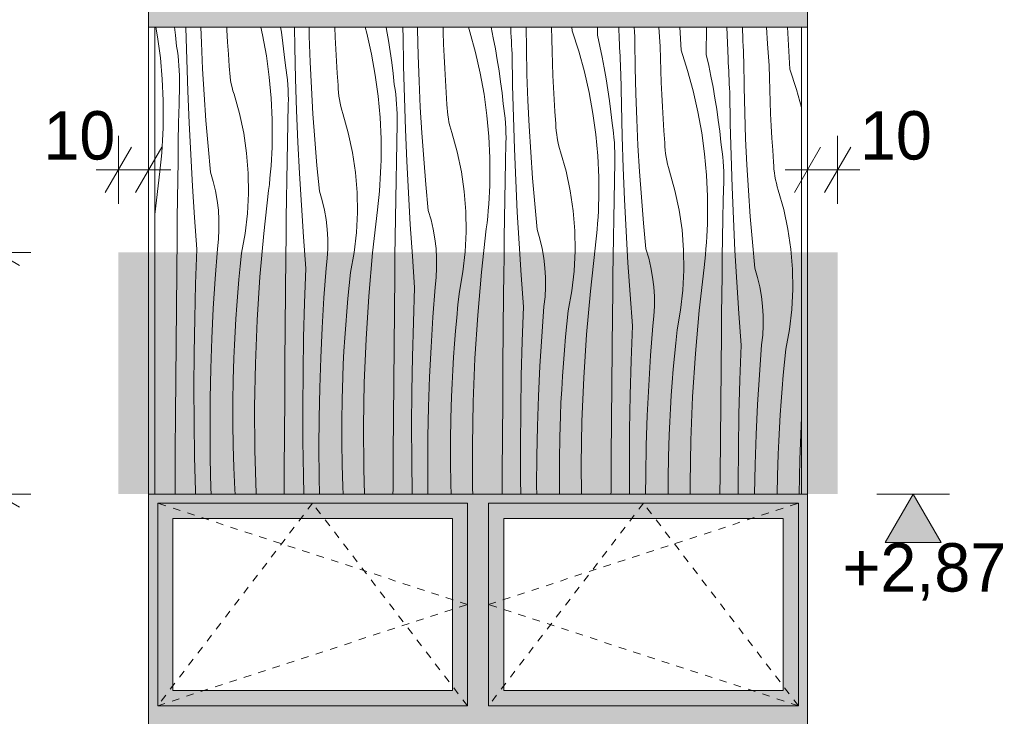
# Model space of a CAD drawing. Extents: x -366324 to -207045, y 68808 to 138616.
# Tile 131 of 170: x -247254 to -243996, y 117145 to 119450. Entities that reach past the tile are written whole.
import ezdxf

# ---------------------------------------------------------------- set-up
doc = ezdxf.new("R2010")
doc.units = 0
doc.header["$MEASUREMENT"] = 0
doc.linetypes.add('Dashed', pattern=[564.444447, 282.222223, -282.222223])
doc.linetypes.add('Hidden Line', pattern=[50, 25, -25])
for name, color, linetype, lineweight, true_color in [('Arch kolorystyka_Nr_Pióra__2', 7, 'Continuous', 13, 0x7f7f7f), ('Arch kolorystyka_Nr_Pióra__22', 7, 'Continuous', 9, 0x7f7f7f), ('Arch kolorystyka_Nr_Pióra__4', 7, 'Continuous', 9, 0x029e21)]:
    doc.layers.add(name, color=color, linetype=linetype, lineweight=lineweight, true_color=true_color)
for name, color, linetype, lineweight in [('Arch kolorystyka_Nr_Pióra__41', 7, 'Continuous', 15), ('Arch okna_Nr_Pióra__21', 7, 'Continuous', 9), ('Arch wymiary_Nr_Pióra__21', 7, 'Continuous', 9), ('Arch ściany zewnętrzne_Nr_Pióra__21', 7, 'Continuous', 9)]:
    doc.layers.add(name, color=color, linetype=linetype, lineweight=lineweight)
doc.layers.add('Arch wymiary', color=7, linetype='Continuous')
doc.styles.add('GENERATED_STYLE_1', font='txt')
doc.dimstyles.new('GENERATED_STYLE__2', dxfattribs={"dimtxt": 160.000002, "dimasz": 114, "dimexe": 0.18, "dimexo": 0, "dimgap": 0.09, "dimtad": 1, "dimdec": 0, "dimlfac": 0.1, "dimzin": 0, "dimdsep": 46, "dimtxsty": 'GENERATED_STYLE_1', "dimblk": 'ARROWHEAD_2', "dimblk1": 'ARROWHEAD_2', "dimblk2": 'ARROWHEAD_2', "dimcen": 0.09, "dimclrd": 7, "dimclre": 7, "dimclrt": 7, "dimazin": 0, "dimtfac": 1, "dimtdec": 4, "dimtmove": 0, "dimatfit": 3, "dimfxl": 0, "dimtolj": 1, "dimtzin": 0, "dimarcsym": 0})
doc.dimstyles.new('GENERATED_STYLE__3', dxfattribs={"dimtxt": 160.000002, "dimasz": 114, "dimexe": 0.18, "dimexo": 0, "dimgap": 0.09, "dimtad": 1, "dimtih": 1, "dimtoh": 1, "dimdec": 0, "dimlfac": 0.1, "dimzin": 0, "dimdsep": 46, "dimtxsty": 'GENERATED_STYLE_1', "dimblk": 'ARROWHEAD_2', "dimblk1": 'ARROWHEAD_2', "dimblk2": 'ARROWHEAD_2', "dimcen": 0.09, "dimclrd": 7, "dimclre": 7, "dimclrt": 7, "dimazin": 0, "dimtfac": 1, "dimtdec": 4, "dimtmove": 2, "dimatfit": 3, "dimfxl": 0, "dimtolj": 1, "dimtzin": 0, "dimarcsym": 0})
doc.dimstyles.new('GENERATED_STYLE__4', dxfattribs={"dimtxt": 160.000002, "dimasz": 114, "dimexe": 0.18, "dimexo": 0, "dimgap": 0.09, "dimtad": 1, "dimtih": 1, "dimtoh": 1, "dimdec": 0, "dimlfac": 0.1, "dimzin": 0, "dimdsep": 46, "dimtxsty": 'GENERATED_STYLE_1', "dimblk": 'ARROWHEAD_2', "dimblk1": 'ARROWHEAD_2', "dimblk2": 'ARROWHEAD_2', "dimcen": 0.09, "dimclrd": 7, "dimclre": 7, "dimclrt": 7, "dimazin": 0, "dimtfac": 1, "dimtdec": 4, "dimtmove": 0, "dimatfit": 3, "dimfxl": 0, "dimtolj": 1, "dimtzin": 0, "dimarcsym": 0})

# ---------------------------------------------------------------- blocks, each defined once
blk = doc.blocks.new('*X118')
at = {"layer": 'Arch kolorystyka_Nr_Pióra__22', "linetype": 'Continuous'}
for p, q in [((-246803.5, 119424.6), (-246797.8, 119393.3)), ((-246741.7, 119424.6), (-246738.4, 119398.3)), ((-246703.6, 119422.3), (-246703.6, 119424.6)), ((-246700.9, 119317.6), (-246703.6, 119422.3)), ((-246652.7, 119373), (-246654.5, 119424.6)), ((-246567.8, 119415.6), (-246568.3, 119424.6)), ((-246565.6, 119375.7), (-246567.8, 119415.6)), ((-246456, 119424.6), (-246450.2, 119399.2)), ((-246390.7, 119424.6), (-246388, 119407.8)), ((-246343.4, 119358.8), (-246344.5, 119424.6)), ((-246295.5, 119395.1), (-246296.2, 119424.6)), ((-246209.6, 119392), (-246210.9, 119424.6)), ((-246111.1, 119424.6), (-246105.6, 119404.5)), ((-246041.4, 119424.6), (-246039.9, 119416.9)), ((-246039.9, 119416.9), (-246033.6, 119380.6)), ((-245985.6, 119414.1), (-245986.1, 119424.6)), ((-245984.9, 119400), (-245985.6, 119414.1)), ((-245937.3, 119417.3), (-245937.4, 119424.6)), ((-245935.3, 119331.6), (-245937.3, 119417.3)), ((-245852.4, 119408.3), (-245852.8, 119424.6)), ((-245769.1, 119424.6), (-245764.1, 119409)), ((-245694, 119424.6), (-245686.7, 119389.5)), ((-245628.7, 119420.6), (-245628.9, 119424.6)), ((-245628.1, 119406.6), (-245628.7, 119420.6)), ((-245577.1, 119353.8), (-245578, 119424.6)), ((-245493.3, 119384.8), (-245494.1, 119424.6)), ((-245425.6, 119412.7), (-245426.2, 119424.6)), ((-245425.6, 119412.7), (-245403.9, 119345.5)), ((-245342.2, 119397.9), (-245342, 119424.6)), ((-245269.7, 119385.2), (-245271.2, 119424.6)), ((-245219.4, 119409.3), (-245220, 119424.6)), ((-245133.9, 119361.2), (-245138.6, 119424.6)), ((-245065.4, 119349.1), (-245069.4, 119424.6)), ((-244982, 119334.4), (-244981.4, 119424.6)), ((-244909.5, 119321.7), (-244913.3, 119424.6)), ((-244861.7, 119412.4), (-244862, 119424.6)), ((-244861.1, 119395.7), (-244861.7, 119412.4)), ((-244779.1, 119369.9), (-244782.4, 119424.6)), ((-244705.2, 119285.6), (-244712.6, 119424.6)), ((-246797.8, 119393.3), (-246788.3, 119323.4)), ((-246738.4, 119398.3), (-246734.5, 119361.7)), ((-246450.2, 119399.2), (-246437.6, 119329.8)), ((-246388, 119407.8), (-246382.8, 119371.4)), ((-246292.5, 119309.4), (-246295.5, 119395.1)), ((-246207.6, 119352.1), (-246209.6, 119392)), ((-246105.6, 119404.5), (-246090, 119335.7)), ((-246033.6, 119380.6), (-246027.8, 119344.3)), ((-245983.2, 119295.3), (-245984.9, 119400)), ((-245851, 119368.4), (-245852.4, 119408.3)), ((-245764.1, 119409), (-245745.4, 119341)), ((-245686.7, 119389.5), (-245679.7, 119353.4)), ((-245627.5, 119392.6), (-245628.1, 119406.6)), ((-245626.8, 119378.6), (-245627.5, 119392.6)), ((-245626.1, 119364.6), (-245626.8, 119378.6)), ((-245492.2, 119344.8), (-245493.3, 119384.8)), ((-245342.2, 119397.9), (-245334, 119362)), ((-245269.1, 119371.1), (-245269.7, 119385.2)), ((-245218.7, 119392.7), (-245219.4, 119409.3)), ((-245218, 119376), (-245218.7, 119392.7)), ((-244860.5, 119379.1), (-244861.1, 119395.7)), ((-244859.9, 119362.5), (-244860.5, 119379.1)), ((-246732, 119345.8), (-246734.5, 119361.7)), ((-246729.9, 119329.8), (-246732, 119345.8)), ((-246648.6, 119287.3), (-246652.7, 119373)), ((-246563.1, 119335.8), (-246565.6, 119375.7)), ((-246382.8, 119371.4), (-246378.2, 119334.8)), ((-246340.7, 119254.1), (-246343.4, 119358.8)), ((-246205.4, 119312.2), (-246207.6, 119352.1)), ((-245849.4, 119328.5), (-245851, 119368.4)), ((-245679.7, 119353.4), (-245673.4, 119317.1)), ((-245625.4, 119350.5), (-245626.1, 119364.6)), ((-245624.7, 119336.5), (-245625.4, 119350.5)), ((-245575.1, 119268.1), (-245577.1, 119353.8)), ((-245334, 119362), (-245326.5, 119326)), ((-245268.5, 119357.1), (-245269.1, 119371.1)), ((-245267.9, 119343.1), (-245268.5, 119357.1)), ((-245216.9, 119290.3), (-245218, 119376)), ((-245133.1, 119321.3), (-245133.9, 119361.2)), ((-245065.4, 119349.1), (-245043.7, 119282)), ((-244859.2, 119345.8), (-244859.9, 119362.5)), ((-244858.5, 119329.2), (-244859.2, 119345.8)), ((-244773.7, 119297.7), (-244779.1, 119369.9)), ((-246788.3, 119323.4), (-246781.9, 119253.1)), ((-246728.2, 119313.7), (-246729.9, 119329.8)), ((-246726.8, 119297.7), (-246728.2, 119313.7)), ((-246697.5, 119213), (-246700.9, 119317.6)), ((-246560.4, 119296), (-246563.1, 119335.8)), ((-246437.6, 119329.8), (-246428.1, 119259.9)), ((-246378.2, 119334.8), (-246374.3, 119298.2)), ((-246090, 119335.7), (-246077.4, 119266.3)), ((-246027.8, 119344.3), (-246022.6, 119307.8)), ((-245932.2, 119245.9), (-245935.3, 119331.6)), ((-245847.4, 119288.6), (-245849.4, 119328.5)), ((-245745.4, 119341), (-245729.8, 119272.2)), ((-245673.4, 119317.1), (-245667.6, 119280.8)), ((-245623, 119231.8), (-245624.7, 119336.5)), ((-245490.8, 119304.9), (-245492.2, 119344.8)), ((-245403.9, 119345.5), (-245385.2, 119277.5)), ((-245326.5, 119326), (-245319.5, 119289.9)), ((-245267.3, 119329.1), (-245267.9, 119343.1)), ((-245266.6, 119315.1), (-245267.3, 119329.1)), ((-245265.9, 119301), (-245266.6, 119315.1)), ((-245132, 119281.3), (-245133.1, 119321.3)), ((-244982, 119334.4), (-244973.8, 119298.5)), ((-244908.9, 119307.6), (-244909.5, 119321.7)), ((-244857.8, 119312.5), (-244858.5, 119329.2)), ((-246725.9, 119281.5), (-246726.8, 119297.7)), ((-246725.3, 119265.4), (-246725.9, 119281.5)), ((-246643.5, 119201.7), (-246648.6, 119287.3)), ((-246559.8, 119284.1), (-246560.4, 119296)), ((-246558.9, 119272.3), (-246559.8, 119284.1)), ((-246371.8, 119282.3), (-246374.3, 119298.2)), ((-246369.7, 119266.3), (-246371.8, 119282.3)), ((-246288.4, 119223.8), (-246292.5, 119309.4)), ((-246202.9, 119272.3), (-246205.4, 119312.2)), ((-246022.6, 119307.8), (-246018, 119271.3)), ((-245980.5, 119190.6), (-245983.2, 119295.3)), ((-245845.2, 119248.7), (-245847.4, 119288.6)), ((-245667.6, 119280.8), (-245662.4, 119244.3)), ((-245489.2, 119265), (-245490.8, 119304.9)), ((-245319.5, 119289.9), (-245313.2, 119253.6)), ((-245265.2, 119287), (-245265.9, 119301)), ((-245264.5, 119273), (-245265.2, 119287)), ((-245214.9, 119204.6), (-245216.9, 119290.3)), ((-245130.6, 119241.4), (-245132, 119281.3)), ((-245043.7, 119282), (-245025, 119213.9)), ((-244973.8, 119298.5), (-244966.3, 119262.5)), ((-244908.3, 119293.6), (-244908.9, 119307.6)), ((-244907.7, 119279.6), (-244908.3, 119293.6)), ((-244856.7, 119226.8), (-244857.8, 119312.5)), ((-244772.9, 119257.7), (-244773.7, 119297.7)), ((-244705.2, 119285.6), (-244683.5, 119218.5)), ((-246781.9, 119253.1), (-246778.6, 119182.6)), ((-246725.1, 119249.3), (-246725.3, 119265.4)), ((-246725.2, 119233.1), (-246725.1, 119249.3)), ((-246557.5, 119260.5), (-246558.9, 119272.3)), ((-246555.8, 119248.8), (-246557.5, 119260.5)), ((-246553.6, 119237.2), (-246555.8, 119248.8)), ((-246428.1, 119259.9), (-246421.7, 119189.6)), ((-246368, 119250.2), (-246369.7, 119266.3)), ((-246366.6, 119234.1), (-246368, 119250.2)), ((-246337.3, 119149.4), (-246340.7, 119254.1)), ((-246200.2, 119232.4), (-246202.9, 119272.3)), ((-246077.4, 119266.3), (-246067.9, 119196.3)), ((-246018, 119271.3), (-246014.1, 119234.7)), ((-245842.7, 119208.8), (-245845.2, 119248.7)), ((-245729.8, 119272.2), (-245717.2, 119202.7)), ((-245572, 119182.4), (-245575.1, 119268.1)), ((-245487.2, 119225.1), (-245489.2, 119265)), ((-245385.2, 119277.5), (-245369.6, 119208.7)), ((-245313.2, 119253.6), (-245307.4, 119217.3)), ((-245262.7, 119168.3), (-245264.5, 119273)), ((-244966.3, 119262.5), (-244959.3, 119226.4)), ((-244907.1, 119265.6), (-244907.7, 119279.6)), ((-244906.4, 119251.5), (-244907.1, 119265.6)), ((-244905.7, 119237.5), (-244906.4, 119251.5)), ((-244771.8, 119217.8), (-244772.9, 119257.7)), ((-246726.5, 119170.5), (-246725.2, 119233.1)), ((-246551, 119225.6), (-246553.6, 119237.2)), ((-246548, 119214.2), (-246551, 119225.6)), ((-246365.7, 119218), (-246366.6, 119234.1)), ((-246365.1, 119201.9), (-246365.7, 119218)), ((-246283.3, 119138.2), (-246288.4, 119223.8)), ((-246199.6, 119220.6), (-246200.2, 119232.4)), ((-246198.7, 119208.8), (-246199.6, 119220.6)), ((-246011.6, 119218.8), (-246014.1, 119234.7)), ((-246009.5, 119202.8), (-246011.6, 119218.8)), ((-245928.2, 119160.3), (-245932.2, 119245.9)), ((-245662.4, 119244.3), (-245657.8, 119207.8)), ((-245620.3, 119127.1), (-245623, 119231.8)), ((-245485, 119185.2), (-245487.2, 119225.1)), ((-245307.4, 119217.3), (-245302.2, 119180.8)), ((-245129, 119201.5), (-245130.6, 119241.4)), ((-244959.3, 119226.4), (-244953, 119190.1)), ((-244905, 119223.5), (-244905.7, 119237.5)), ((-244904.3, 119209.5), (-244905, 119223.5)), ((-244854.7, 119141.1), (-244856.7, 119226.8)), ((-244770.4, 119177.9), (-244771.8, 119217.8)), ((-244683.5, 119218.5), (-244667.1, 119158.9)), ((-246693.1, 119108.3), (-246697.5, 119213)), ((-246637.4, 119116.2), (-246643.5, 119201.7)), ((-246544.6, 119202.8), (-246548, 119214.2)), ((-246526.5, 119138.8), (-246544.6, 119202.8)), ((-246421.7, 119189.6), (-246418.4, 119119.1)), ((-246364.8, 119185.8), (-246365.1, 119201.9)), ((-246365, 119169.6), (-246364.8, 119185.8)), ((-246197.3, 119197), (-246198.7, 119208.8)), ((-246195.5, 119185.3), (-246197.3, 119197)), ((-246193.4, 119173.7), (-246195.5, 119185.3)), ((-246067.9, 119196.3), (-246061.5, 119126.1)), ((-246007.8, 119186.7), (-246009.5, 119202.8)), ((-246006.4, 119170.6), (-246007.8, 119186.7)), ((-245977.1, 119085.9), (-245980.5, 119190.6)), ((-245840, 119168.9), (-245842.7, 119208.8)), ((-245717.2, 119202.7), (-245707.7, 119132.8)), ((-245657.8, 119207.8), (-245653.9, 119171.2)), ((-245482.5, 119145.3), (-245485, 119185.2)), ((-245369.6, 119208.7), (-245357, 119139.2)), ((-245211.8, 119118.9), (-245214.9, 119204.6)), ((-245127, 119161.5), (-245129, 119201.5)), ((-245025, 119213.9), (-245009.4, 119145.1)), ((-244953, 119190.1), (-244947.2, 119153.7)), ((-244902.5, 119104.8), (-244904.3, 119209.5)), ((-246778.6, 119182.6), (-246778.5, 119112.1)), ((-246727.8, 119107.8), (-246726.5, 119170.5)), ((-246366.3, 119107), (-246365, 119169.6)), ((-246190.8, 119162.1), (-246193.4, 119173.7)), ((-246187.8, 119150.6), (-246190.8, 119162.1)), ((-246184.4, 119139.3), (-246187.8, 119150.6)), ((-246005.4, 119154.5), (-246006.4, 119170.6)), ((-246004.9, 119138.4), (-246005.4, 119154.5)), ((-245923.1, 119074.7), (-245928.2, 119160.3)), ((-245839.4, 119157.1), (-245840, 119168.9)), ((-245838.5, 119145.3), (-245839.4, 119157.1)), ((-245651.4, 119155.3), (-245653.9, 119171.2)), ((-245649.3, 119139.3), (-245651.4, 119155.3)), ((-245568, 119096.8), (-245572, 119182.4)), ((-245302.2, 119180.8), (-245297.6, 119144.3)), ((-245260.1, 119063.6), (-245262.7, 119168.3)), ((-245124.8, 119121.6), (-245127, 119161.5)), ((-244947.2, 119153.7), (-244942, 119117.3)), ((-244768.8, 119137.9), (-244770.4, 119177.9)), ((-246512.6, 119073.7), (-246526.5, 119138.8)), ((-246418.4, 119119.1), (-246418.3, 119048.5)), ((-246332.9, 119044.8), (-246337.3, 119149.4)), ((-246277.2, 119052.7), (-246283.3, 119138.2)), ((-246166.3, 119075.3), (-246184.4, 119139.3)), ((-246061.5, 119126.1), (-246058.2, 119055.6)), ((-246004.6, 119122.2), (-246004.9, 119138.4)), ((-246004.8, 119106.1), (-246004.6, 119122.2)), ((-245837.1, 119133.5), (-245838.5, 119145.3)), ((-245835.3, 119121.8), (-245837.1, 119133.5)), ((-245833.2, 119110.2), (-245835.3, 119121.8)), ((-245707.7, 119132.8), (-245701.3, 119062.6)), ((-245647.6, 119123.2), (-245649.3, 119139.3)), ((-245646.2, 119107.1), (-245647.6, 119123.2)), ((-245616.9, 119022.4), (-245620.3, 119127.1)), ((-245479.8, 119105.4), (-245482.5, 119145.3)), ((-245357, 119139.2), (-245347.5, 119069.3)), ((-245297.6, 119144.3), (-245293.6, 119107.7)), ((-245207.8, 119033.3), (-245211.8, 119118.9)), ((-245122.3, 119081.8), (-245124.8, 119121.6)), ((-245009.4, 119145.1), (-244996.8, 119075.7)), ((-244851.6, 119055.4), (-244854.7, 119141.1)), ((-244766.8, 119098), (-244768.8, 119137.9)), ((-246779.8, 119070.9), (-246779, 119091.5)), ((-246779, 119091.5), (-246778.5, 119112.1)), ((-246728.9, 119045.1), (-246727.8, 119107.8)), ((-246687.9, 119003.7), (-246693.1, 119108.3)), ((-246630.3, 119030.8), (-246637.4, 119116.2)), ((-246367.6, 119044.3), (-246366.3, 119107)), ((-246006.1, 119043.4), (-246004.8, 119106.1)), ((-245972.7, 118981.3), (-245977.1, 119085.9)), ((-245830.6, 119098.6), (-245833.2, 119110.2)), ((-245827.6, 119087.1), (-245830.6, 119098.6)), ((-245824.2, 119075.8), (-245827.6, 119087.1)), ((-245645.2, 119091), (-245646.2, 119107.1)), ((-245644.7, 119074.9), (-245645.2, 119091)), ((-245562.9, 119011.2), (-245568, 119096.8)), ((-245479.2, 119093.6), (-245479.8, 119105.4)), ((-245478.3, 119081.8), (-245479.2, 119093.6)), ((-245291.2, 119091.7), (-245293.6, 119107.7)), ((-245289.1, 119075.7), (-245291.2, 119091.7)), ((-244942, 119117.3), (-244937.4, 119080.8)), ((-244899.9, 119000.1), (-244902.5, 119104.8)), ((-244764.6, 119058.1), (-244766.8, 119098)), ((-246780.9, 119050.3), (-246779.8, 119070.9)), ((-246502.9, 119007.9), (-246512.6, 119073.7)), ((-246270.1, 118967.2), (-246277.2, 119052.7)), ((-246152.4, 119010.2), (-246166.3, 119075.3)), ((-246058.2, 119055.6), (-246058.1, 118985)), ((-245917, 118989.2), (-245923.1, 119074.7)), ((-245806.1, 119011.8), (-245824.2, 119075.8)), ((-245701.3, 119062.6), (-245698, 118992.1)), ((-245644.4, 119058.7), (-245644.7, 119074.9)), ((-245644.6, 119042.6), (-245644.4, 119058.7)), ((-245476.9, 119070), (-245478.3, 119081.8)), ((-245475.1, 119058.3), (-245476.9, 119070)), ((-245473, 119046.6), (-245475.1, 119058.3)), ((-245347.5, 119069.3), (-245341.1, 118999)), ((-245287.4, 119059.7), (-245289.1, 119075.7)), ((-245286, 119043.6), (-245287.4, 119059.7)), ((-245256.7, 118958.9), (-245260.1, 119063.6)), ((-245119.5, 119041.9), (-245122.3, 119081.8)), ((-244996.8, 119075.7), (-244987.3, 119005.8)), ((-244937.4, 119080.8), (-244933.4, 119044.2)), ((-244847.6, 118969.8), (-244851.6, 119055.4)), ((-244762.1, 119018.2), (-244764.6, 119058.1)), ((-246783.9, 119009.1), (-246782.3, 119029.7)), ((-246782.3, 119029.7), (-246780.9, 119050.3)), ((-246729.9, 118982.4), (-246728.9, 119045.1)), ((-246622.2, 118945.4), (-246630.3, 119030.8)), ((-246419.6, 119007.3), (-246418.8, 119027.9)), ((-246418.8, 119027.9), (-246418.3, 119048.5)), ((-246368.7, 118981.6), (-246367.6, 119044.3)), ((-246327.7, 118940.2), (-246332.9, 119044.8)), ((-246007.4, 118980.8), (-246006.1, 119043.4)), ((-245645.9, 118979.9), (-245644.6, 119042.6)), ((-245612.5, 118917.8), (-245616.9, 119022.4)), ((-245470.4, 119035.1), (-245473, 119046.6)), ((-245467.4, 119023.6), (-245470.4, 119035.1)), ((-245464, 119012.3), (-245467.4, 119023.6)), ((-245285, 119027.5), (-245286, 119043.6)), ((-245284.5, 119011.4), (-245285, 119027.5)), ((-245202.7, 118947.7), (-245207.8, 119033.3)), ((-245119, 119030.1), (-245119.5, 119041.9)), ((-245118.1, 119018.3), (-245119, 119030.1)), ((-244931, 119028.2), (-244933.4, 119044.2)), ((-244928.9, 119012.2), (-244931, 119028.2)), ((-246787.9, 118968.1), (-246785.8, 118988.6)), ((-246785.8, 118988.6), (-246783.9, 119009.1)), ((-246681.9, 118899.1), (-246687.9, 119003.7)), ((-246497.6, 118941.6), (-246502.9, 119007.9)), ((-246420.7, 118986.8), (-246419.6, 119007.3)), ((-246142.7, 118944.4), (-246152.4, 119010.2)), ((-245909.9, 118903.7), (-245917, 118989.2)), ((-245792.2, 118946.7), (-245806.1, 119011.8)), ((-245698, 118992.1), (-245697.9, 118921.5)), ((-245556.8, 118925.7), (-245562.9, 119011.2)), ((-245445.9, 118948.2), (-245464, 119012.3)), ((-245341.1, 118999), (-245337.8, 118928.6)), ((-245284.2, 118995.2), (-245284.5, 119011.4)), ((-245284.4, 118979.1), (-245284.2, 118995.2)), ((-245116.7, 119006.5), (-245118.1, 119018.3)), ((-245114.9, 118994.8), (-245116.7, 119006.5)), ((-245112.8, 118983.1), (-245114.9, 118994.8)), ((-244987.3, 119005.8), (-244980.9, 118935.5)), ((-244927.2, 118996.2), (-244928.9, 119012.2)), ((-244925.8, 118980.1), (-244927.2, 118996.2)), ((-244896.5, 118895.4), (-244899.9, 119000.1)), ((-244759.3, 118978.4), (-244762.1, 119018.2)), ((-246790.3, 118947.6), (-246787.9, 118968.1)), ((-246730.9, 118919.8), (-246729.9, 118982.4)), ((-246423.7, 118945.6), (-246422.1, 118966.2)), ((-246422.1, 118966.2), (-246420.7, 118986.8)), ((-246369.7, 118918.9), (-246368.7, 118981.6)), ((-246262, 118881.9), (-246270.1, 118967.2)), ((-246059.4, 118943.8), (-246058.6, 118964.4)), ((-246058.6, 118964.4), (-246058.1, 118985)), ((-246008.5, 118918.1), (-246007.4, 118980.8)), ((-245967.5, 118876.7), (-245972.7, 118981.3)), ((-245647.2, 118917.3), (-245645.9, 118979.9)), ((-245285.7, 118916.4), (-245284.4, 118979.1)), ((-245252.3, 118854.3), (-245256.7, 118958.9)), ((-245110.2, 118971.6), (-245112.8, 118983.1)), ((-245107.2, 118960.1), (-245110.2, 118971.6)), ((-245103.8, 118948.8), (-245107.2, 118960.1)), ((-244924.8, 118964), (-244925.8, 118980.1)), ((-244924.2, 118947.8), (-244924.8, 118964)), ((-244842.5, 118884.2), (-244847.6, 118969.8)), ((-244758.8, 118966.5), (-244759.3, 118978.4)), ((-244757.9, 118954.7), (-244758.8, 118966.5)), ((-244756.5, 118943), (-244757.9, 118954.7)), ((-246806.3, 118805.1), (-246790.3, 118947.6)), ((-246613.1, 118914.5), (-246622.2, 118945.4)), ((-246496.5, 118875), (-246497.6, 118941.6)), ((-246427.7, 118904.6), (-246425.6, 118925.1)), ((-246425.6, 118925.1), (-246423.7, 118945.6)), ((-246321.7, 118835.6), (-246327.7, 118940.2)), ((-246137.4, 118878), (-246142.7, 118944.4)), ((-246061.9, 118902.7), (-246060.5, 118923.2)), ((-246060.5, 118923.2), (-246059.4, 118943.8)), ((-245782.5, 118880.9), (-245792.2, 118946.7)), ((-245549.7, 118840.2), (-245556.8, 118925.7)), ((-245432, 118883.2), (-245445.9, 118948.2)), ((-245337.8, 118928.6), (-245337.7, 118858)), ((-245196.6, 118862.2), (-245202.7, 118947.7)), ((-245085.7, 118884.7), (-245103.8, 118948.8)), ((-244980.9, 118935.5), (-244977.6, 118865.1)), ((-244924, 118931.7), (-244924.2, 118947.8)), ((-244924.2, 118915.6), (-244924, 118931.7)), ((-244754.7, 118931.3), (-244756.5, 118943)), ((-244752.6, 118919.6), (-244754.7, 118931.3)), ((-246731.7, 118857.1), (-246730.9, 118919.8)), ((-246675, 118794.6), (-246681.9, 118899.1)), ((-246605.7, 118883.2), (-246613.1, 118914.5)), ((-246430.1, 118884.1), (-246427.7, 118904.6)), ((-246370.7, 118856.3), (-246369.7, 118918.9)), ((-246063.5, 118882.1), (-246061.9, 118902.7)), ((-246009.5, 118855.4), (-246008.5, 118918.1)), ((-245901.8, 118818.4), (-245909.9, 118903.7)), ((-245699.2, 118880.3), (-245698.4, 118900.9)), ((-245698.4, 118900.9), (-245697.9, 118921.5)), ((-245648.3, 118854.6), (-245647.2, 118917.3)), ((-245607.3, 118813.2), (-245612.5, 118917.8)), ((-245287, 118853.7), (-245285.7, 118916.4)), ((-244925.5, 118852.9), (-244924.2, 118915.6)), ((-244892.1, 118790.7), (-244896.5, 118895.4)), ((-244750, 118908.1), (-244752.6, 118919.6)), ((-244747, 118896.6), (-244750, 118908.1)), ((-244743.6, 118885.2), (-244747, 118896.6)), ((-246732.4, 118794.4), (-246731.7, 118857.1)), ((-246600.2, 118851.5), (-246605.7, 118883.2)), ((-246499.8, 118808.6), (-246496.5, 118875)), ((-246446.1, 118741.6), (-246430.1, 118884.1)), ((-246252.9, 118851), (-246262, 118881.9)), ((-246136.3, 118811.5), (-246137.4, 118878)), ((-246067.5, 118841.1), (-246065.3, 118861.6)), ((-246065.3, 118861.6), (-246063.5, 118882.1)), ((-245961.5, 118772.1), (-245967.5, 118876.7)), ((-245777.2, 118814.5), (-245782.5, 118880.9)), ((-245701.7, 118839.2), (-245700.3, 118859.7)), ((-245700.3, 118859.7), (-245699.2, 118880.3)), ((-245422.3, 118817.3), (-245432, 118883.2)), ((-245338.2, 118837.4), (-245337.7, 118858)), ((-245189.5, 118776.7), (-245196.6, 118862.2)), ((-245071.8, 118819.7), (-245085.7, 118884.7)), ((-244977.6, 118865.1), (-244977.5, 118794.5)), ((-244836.4, 118798.6), (-244842.5, 118884.2)), ((-244725.5, 118821.2), (-244743.6, 118885.2)), ((-246596.4, 118819.6), (-246600.2, 118851.5)), ((-246371.5, 118793.6), (-246370.7, 118856.3)), ((-246314.8, 118731.1), (-246321.7, 118835.6)), ((-246245.5, 118819.7), (-246252.9, 118851)), ((-246069.9, 118820.6), (-246067.5, 118841.1)), ((-246010.5, 118792.7), (-246009.5, 118855.4)), ((-245703.3, 118818.6), (-245701.7, 118839.2)), ((-245649.3, 118791.9), (-245648.3, 118854.6)), ((-245541.6, 118754.9), (-245549.7, 118840.2)), ((-245339, 118816.8), (-245338.2, 118837.4)), ((-245288.1, 118791.1), (-245287, 118853.7)), ((-245247.1, 118749.7), (-245252.3, 118854.3)), ((-244926.8, 118790.2), (-244925.5, 118852.9)), ((-246807.1, 118795.5), (-246806.3, 118805.1)), ((-246733, 118731.7), (-246732.4, 118794.4)), ((-246667.2, 118690.2), (-246675, 118794.6)), ((-246594.5, 118787.5), (-246596.4, 118819.6)), ((-246507.4, 118742.5), (-246499.8, 118808.6)), ((-246372.2, 118730.9), (-246371.5, 118793.6)), ((-246240, 118788), (-246245.5, 118819.7)), ((-246139.6, 118745.1), (-246136.3, 118811.5)), ((-246085.9, 118678.1), (-246069.9, 118820.6)), ((-246011.3, 118730.1), (-246010.5, 118792.7)), ((-245892.7, 118787.5), (-245901.8, 118818.4)), ((-245776.1, 118748), (-245777.2, 118814.5)), ((-245707.3, 118777.6), (-245705.1, 118798.1)), ((-245705.1, 118798.1), (-245703.3, 118818.6)), ((-245650.3, 118729.2), (-245649.3, 118791.9)), ((-245601.3, 118708.6), (-245607.3, 118813.2)), ((-245417, 118751), (-245422.3, 118817.3)), ((-245341.5, 118775.6), (-245340.1, 118796.2)), ((-245340.1, 118796.2), (-245339, 118816.8)), ((-245062.1, 118753.8), (-245071.8, 118819.7)), ((-244978, 118773.9), (-244977.5, 118794.5)), ((-244829.3, 118713.2), (-244836.4, 118798.6)), ((-244711.6, 118756.1), (-244725.5, 118821.2)), ((-246594.4, 118755.3), (-246594.5, 118787.5)), ((-246236.2, 118756.1), (-246240, 118788)), ((-245954.5, 118667.6), (-245961.5, 118772.1)), ((-245885.3, 118756.2), (-245892.7, 118787.5)), ((-245709.7, 118757.1), (-245707.3, 118777.6)), ((-245343.1, 118755.1), (-245341.5, 118775.6)), ((-245289.1, 118728.4), (-245288.1, 118791.1)), ((-245181.4, 118691.4), (-245189.5, 118776.7)), ((-244978.8, 118753.3), (-244978, 118773.9)), ((-244927.9, 118727.6), (-244926.8, 118790.2)), ((-244886.9, 118686.1), (-244892.1, 118790.7)), ((-246734.1, 118613.7), (-246733, 118731.7)), ((-246596.1, 118723.1), (-246594.4, 118755.3)), ((-246519.3, 118677), (-246507.4, 118742.5)), ((-246458.7, 118598.7), (-246446.1, 118741.6)), ((-246372.8, 118668.2), (-246372.2, 118730.9)), ((-246307, 118626.7), (-246314.8, 118731.1)), ((-246234.3, 118723.9), (-246236.2, 118756.1)), ((-246147.2, 118679), (-246139.6, 118745.1)), ((-246012, 118667.4), (-246011.3, 118730.1)), ((-245879.7, 118724.5), (-245885.3, 118756.2)), ((-245779.4, 118681.5), (-245776.1, 118748)), ((-245725.7, 118614.5), (-245709.7, 118757.1)), ((-245651.1, 118666.5), (-245650.3, 118729.2)), ((-245532.4, 118724), (-245541.6, 118754.9)), ((-245415.9, 118684.5), (-245417, 118751)), ((-245347.1, 118714.1), (-245344.9, 118734.6)), ((-245344.9, 118734.6), (-245343.1, 118755.1)), ((-245290, 118665.7), (-245289.1, 118728.4)), ((-245241.1, 118645.1), (-245247.1, 118749.7)), ((-245056.8, 118687.5), (-245062.1, 118753.8)), ((-244981.3, 118712.1), (-244979.9, 118732.7)), ((-244979.9, 118732.7), (-244978.8, 118753.3)), ((-244928.9, 118664.9), (-244927.9, 118727.6)), ((-244701.9, 118690.3), (-244711.6, 118756.1)), ((-246599.7, 118691.2), (-246596.1, 118723.1)), ((-246234.2, 118691.8), (-246234.3, 118723.9)), ((-245876, 118692.5), (-245879.7, 118724.5)), ((-245594.3, 118604.1), (-245601.3, 118708.6)), ((-245525.1, 118692.7), (-245532.4, 118724)), ((-245349.5, 118693.6), (-245347.1, 118714.1)), ((-244982.9, 118691.6), (-244981.3, 118712.1)), ((-244821.2, 118627.8), (-244829.3, 118713.2)), ((-246671.5, 118575.8), (-246667.2, 118690.2)), ((-246607.1, 118592.3), (-246599.7, 118691.2)), ((-246523.9, 118633.7), (-246519.3, 118677)), ((-246373.9, 118550.2), (-246372.8, 118668.2)), ((-246235.9, 118659.6), (-246234.2, 118691.8)), ((-246159.1, 118613.5), (-246147.2, 118679)), ((-246098.5, 118535.2), (-246085.9, 118678.1)), ((-246012.6, 118604.7), (-246012, 118667.4)), ((-245946.8, 118563.2), (-245954.5, 118667.6)), ((-245874.1, 118660.4), (-245876, 118692.5)), ((-245787, 118615.4), (-245779.4, 118681.5)), ((-245651.8, 118603.9), (-245651.1, 118666.5)), ((-245519.5, 118661), (-245525.1, 118692.7)), ((-245419.2, 118618), (-245415.9, 118684.5)), ((-245365.5, 118551), (-245349.5, 118693.6)), ((-245290.9, 118603), (-245290, 118665.7)), ((-245172.2, 118660.5), (-245181.4, 118691.4)), ((-245055.7, 118621), (-245056.8, 118687.5)), ((-244986.9, 118650.6), (-244984.7, 118671.1)), ((-244984.7, 118671.1), (-244982.9, 118691.6)), ((-244929.8, 118602.2), (-244928.9, 118664.9)), ((-244880.9, 118581.6), (-244886.9, 118686.1)), ((-244696.6, 118624), (-244701.9, 118690.3)), ((-246528.1, 118590.4), (-246523.9, 118633.7)), ((-246239.5, 118627.7), (-246235.9, 118659.6)), ((-245874, 118628.3), (-245874.1, 118660.4)), ((-245515.8, 118629), (-245519.5, 118661)), ((-245513.9, 118596.9), (-245515.8, 118629)), ((-245234.1, 118540.6), (-245241.1, 118645.1)), ((-245164.9, 118629.2), (-245172.2, 118660.5)), ((-245159.3, 118597.5), (-245164.9, 118629.2)), ((-245005.3, 118487.5), (-244989.3, 118630.1)), ((-244989.3, 118630.1), (-244986.9, 118650.6)), ((-246735.1, 118495.7), (-246734.1, 118613.7)), ((-246468, 118455.5), (-246458.7, 118598.7)), ((-246311.3, 118512.3), (-246307, 118626.7)), ((-246246.9, 118528.8), (-246239.5, 118627.7)), ((-246163.7, 118570.2), (-246159.1, 118613.5)), ((-246013.7, 118486.7), (-246012.6, 118604.7)), ((-245875.7, 118596.1), (-245874, 118628.3)), ((-245798.9, 118550), (-245787, 118615.4)), ((-245738.3, 118471.6), (-245725.7, 118614.5)), ((-245652.4, 118541.2), (-245651.8, 118603.9)), ((-245586.6, 118499.7), (-245594.3, 118604.1)), ((-245513.8, 118564.7), (-245513.9, 118596.9)), ((-245426.8, 118551.9), (-245419.2, 118618)), ((-245291.6, 118540.4), (-245290.9, 118603)), ((-245155.6, 118565.5), (-245159.3, 118597.5)), ((-245059, 118554.5), (-245055.7, 118621)), ((-244930.7, 118539.5), (-244929.8, 118602.2)), ((-244812, 118597), (-244821.2, 118627.8)), ((-244804.7, 118565.7), (-244812, 118597)), ((-244695.5, 118557.5), (-244696.6, 118624)), ((-246674.6, 118461.4), (-246671.5, 118575.8)), ((-246613.1, 118493.4), (-246607.1, 118592.3)), ((-246531.9, 118547), (-246528.1, 118590.4)), ((-246167.9, 118526.9), (-246163.7, 118570.2)), ((-245886.7, 118465.3), (-245879.3, 118564.1)), ((-245879.3, 118564.1), (-245875.7, 118596.1)), ((-245515.5, 118532.6), (-245513.8, 118564.7)), ((-245153.7, 118533.4), (-245155.6, 118565.5)), ((-244873.9, 118477.1), (-244880.9, 118581.6)), ((-244799.1, 118534), (-244804.7, 118565.7)), ((-246535.3, 118503.6), (-246531.9, 118547)), ((-246374.9, 118432.1), (-246373.9, 118550.2)), ((-246107.8, 118392), (-246098.5, 118535.2)), ((-245951.1, 118448.8), (-245946.8, 118563.2)), ((-245803.5, 118506.7), (-245798.9, 118550)), ((-245653.5, 118423.2), (-245652.4, 118541.2)), ((-245519.1, 118500.6), (-245515.5, 118532.6)), ((-245438.7, 118486.5), (-245426.8, 118551.9)), ((-245378.1, 118408.1), (-245365.5, 118551)), ((-245292.2, 118477.7), (-245291.6, 118540.4)), ((-245226.4, 118436.1), (-245234.1, 118540.6)), ((-245153.6, 118501.2), (-245153.7, 118533.4)), ((-245066.6, 118488.4), (-245059, 118554.5)), ((-244931.4, 118476.8), (-244930.7, 118539.5)), ((-244795.4, 118502), (-244799.1, 118534)), ((-244698.8, 118491), (-244695.5, 118557.5)), ((-246538.3, 118460.2), (-246535.3, 118503.6)), ((-246314.4, 118397.9), (-246311.3, 118512.3)), ((-246252.9, 118429.8), (-246246.9, 118528.8)), ((-246171.7, 118483.5), (-246167.9, 118526.9)), ((-245807.7, 118463.4), (-245803.5, 118506.7)), ((-245590.9, 118385.3), (-245586.6, 118499.7)), ((-245526.4, 118401.8), (-245519.1, 118500.6)), ((-245155.3, 118469.1), (-245153.6, 118501.2)), ((-244793.5, 118469.9), (-244795.4, 118502)), ((-246736.1, 118377.6), (-246735.1, 118495.7)), ((-246617.8, 118394.3), (-246613.1, 118493.4)), ((-246175.1, 118440.1), (-246171.7, 118483.5)), ((-246014.7, 118368.6), (-246013.7, 118486.7)), ((-245747.6, 118328.5), (-245738.3, 118471.6)), ((-245443.3, 118443.2), (-245438.7, 118486.5)), ((-245293.3, 118359.6), (-245292.2, 118477.7)), ((-245158.9, 118437.1), (-245155.3, 118469.1)), ((-245078.5, 118422.9), (-245066.6, 118488.4)), ((-245017.9, 118344.6), (-245005.3, 118487.5)), ((-244932, 118414.2), (-244931.4, 118476.8)), ((-244866.2, 118372.6), (-244873.9, 118477.1)), ((-244793.4, 118437.7), (-244793.5, 118469.9)), ((-244706.4, 118424.9), (-244698.8, 118491)), ((-246676.5, 118346.9), (-246674.6, 118461.4)), ((-246540.9, 118416.8), (-246538.3, 118460.2)), ((-246473.9, 118312.2), (-246468, 118455.5)), ((-246178.1, 118396.7), (-246175.1, 118440.1)), ((-245954.2, 118334.3), (-245951.1, 118448.8)), ((-245892.7, 118366.3), (-245886.7, 118465.3)), ((-245811.5, 118420), (-245807.7, 118463.4)), ((-245447.5, 118399.9), (-245443.3, 118443.2)), ((-245230.7, 118321.8), (-245226.4, 118436.1)), ((-245166.2, 118338.3), (-245158.9, 118437.1)), ((-244795.1, 118405.6), (-244793.4, 118437.7)), ((-246543.2, 118373.3), (-246540.9, 118416.8)), ((-246375.9, 118314.1), (-246374.9, 118432.1)), ((-246257.6, 118330.8), (-246252.9, 118429.8)), ((-245814.9, 118376.6), (-245811.5, 118420)), ((-245654.5, 118305.1), (-245653.5, 118423.2)), ((-245532.5, 118302.8), (-245526.4, 118401.8)), ((-245387.4, 118265), (-245378.1, 118408.1)), ((-245083.1, 118379.7), (-245078.5, 118422.9)), ((-244933.1, 118296.1), (-244932, 118414.2)), ((-244798.7, 118373.6), (-244795.1, 118405.6)), ((-244718.3, 118359.4), (-244706.4, 118424.9)), ((-246737, 118259.6), (-246736.1, 118377.6)), ((-246621.1, 118295.2), (-246617.8, 118394.3)), ((-246545, 118329.8), (-246543.2, 118373.3)), ((-246316.3, 118283.4), (-246314.4, 118397.9)), ((-246180.7, 118353.3), (-246178.1, 118396.7)), ((-246113.7, 118248.7), (-246107.8, 118392)), ((-246015.7, 118250.6), (-246014.7, 118368.6)), ((-245817.9, 118333.2), (-245814.9, 118376.6)), ((-245594, 118270.8), (-245590.9, 118385.3)), ((-245451.3, 118356.5), (-245447.5, 118399.9)), ((-245087.3, 118336.3), (-245083.1, 118379.7)), ((-244870.5, 118258.2), (-244866.2, 118372.6)), ((-244806, 118274.7), (-244798.7, 118373.6)), ((-246677.2, 118232.5), (-246676.5, 118346.9)), ((-246183, 118309.8), (-246180.7, 118353.3)), ((-245897.4, 118267.3), (-245892.7, 118366.3)), ((-245454.7, 118313.1), (-245451.3, 118356.5)), ((-245294.3, 118241.6), (-245293.3, 118359.6)), ((-245172.3, 118239.3), (-245166.2, 118338.3)), ((-245091.1, 118293), (-245087.3, 118336.3)), ((-245027.2, 118201.5), (-245017.9, 118344.6)), ((-244722.9, 118316.1), (-244718.3, 118359.4)), ((-246547.2, 118257.4), (-246545, 118329.8)), ((-246476.4, 118168.8), (-246473.9, 118312.2)), ((-246376.8, 118196.1), (-246375.9, 118314.1)), ((-246260.9, 118231.7), (-246257.6, 118330.8)), ((-246184.8, 118266.3), (-246183, 118309.8)), ((-245956.1, 118219.9), (-245954.2, 118334.3)), ((-245820.5, 118289.7), (-245817.9, 118333.2)), ((-245753.4, 118185.2), (-245747.6, 118328.5)), ((-245655.5, 118187.1), (-245654.5, 118305.1)), ((-245457.7, 118269.7), (-245454.7, 118313.1)), ((-245233.8, 118207.3), (-245230.7, 118321.8)), ((-244727.1, 118272.8), (-244722.9, 118316.1)), ((-246623.1, 118196.1), (-246621.1, 118295.2)), ((-246317, 118168.9), (-246316.3, 118283.4)), ((-245822.8, 118246.3), (-245820.5, 118289.7)), ((-245595.9, 118156.4), (-245594, 118270.8)), ((-245537.2, 118203.8), (-245532.5, 118302.8)), ((-245094.5, 118249.6), (-245091.1, 118293)), ((-244934.1, 118178.1), (-244933.1, 118296.1)), ((-244812.1, 118175.8), (-244806, 118274.7)), ((-244730.9, 118229.5), (-244727.1, 118272.8)), ((-246737.9, 118141.6), (-246737, 118259.6)), ((-246548.3, 118185), (-246547.2, 118257.4)), ((-246187, 118193.9), (-246184.8, 118266.3)), ((-246116.1, 118105.2), (-246113.7, 118248.7)), ((-246016.6, 118132.6), (-246015.7, 118250.6)), ((-245900.7, 118168.2), (-245897.4, 118267.3)), ((-245824.6, 118202.8), (-245822.8, 118246.3)), ((-245460.3, 118226.2), (-245457.7, 118269.7)), ((-245393.2, 118121.6), (-245387.4, 118265)), ((-245295.3, 118123.6), (-245294.3, 118241.6)), ((-245177, 118140.3), (-245172.3, 118239.3)), ((-245097.5, 118206.2), (-245094.5, 118249.6)), ((-244873.6, 118143.8), (-244870.5, 118258.2)), ((-246676.7, 118118), (-246677.2, 118232.5)), ((-246262.9, 118132.6), (-246260.9, 118231.7)), ((-245956.8, 118105.4), (-245956.1, 118219.9)), ((-245462.6, 118182.8), (-245460.3, 118226.2)), ((-245235.7, 118092.9), (-245233.8, 118207.3)), ((-245100.1, 118162.7), (-245097.5, 118206.2)), ((-244734.3, 118186.1), (-244730.9, 118229.5)), ((-246623.8, 118097), (-246623.1, 118196.1)), ((-246548.3, 118112.5), (-246548.3, 118185)), ((-246377.7, 118078.1), (-246376.8, 118196.1)), ((-246188.1, 118121.4), (-246187, 118193.9)), ((-245826.8, 118130.4), (-245824.6, 118202.8)), ((-245755.9, 118041.7), (-245753.4, 118185.2)), ((-245656.4, 118069.1), (-245655.5, 118187.1)), ((-245540.5, 118104.7), (-245537.2, 118203.8)), ((-245464.4, 118139.3), (-245462.6, 118182.8)), ((-245033, 118058.1), (-245027.2, 118201.5)), ((-244935.1, 118060.1), (-244934.1, 118178.1)), ((-244816.8, 118076.8), (-244812.1, 118175.8)), ((-244737.3, 118142.6), (-244734.3, 118186.1)), ((-246738.8, 118023.5), (-246737.9, 118141.6)), ((-246475.5, 118025.3), (-246476.4, 118168.8)), ((-246316.5, 118054.5), (-246317, 118168.9)), ((-245902.7, 118069.1), (-245900.7, 118168.2)), ((-245596.6, 118041.9), (-245595.9, 118156.4)), ((-245180.3, 118041.2), (-245177, 118140.3)), ((-245102.4, 118119.2), (-245100.1, 118162.7)), ((-244875.5, 118029.4), (-244873.6, 118143.8)), ((-244739.9, 118099.2), (-244737.3, 118142.6)), ((-246675, 118003.5), (-246676.7, 118118)), ((-246547.2, 118040.1), (-246548.3, 118112.5)), ((-246263.6, 118033.5), (-246262.9, 118132.6)), ((-246188.1, 118049), (-246188.1, 118121.4)), ((-246017.5, 118014.5), (-246016.6, 118132.6)), ((-245827.9, 118057.9), (-245826.8, 118130.4)), ((-245466.6, 118066.9), (-245464.4, 118139.3)), ((-245395.7, 117978.2), (-245393.2, 118121.6)), ((-245296.2, 118005.5), (-245295.3, 118123.6)), ((-245104.2, 118075.8), (-245102.4, 118119.2)), ((-244672.8, 117994.6), (-244667.1, 118133.4)), ((-246623.1, 117997.9), (-246623.8, 118097)), ((-246378.6, 117960), (-246377.7, 118078.1)), ((-246115.3, 117961.8), (-246116.1, 118105.2)), ((-245956.3, 117991), (-245956.8, 118105.4)), ((-245542.5, 118005.6), (-245540.5, 118104.7)), ((-245236.4, 117978.4), (-245235.7, 118092.9)), ((-245106.4, 118003.3), (-245104.2, 118075.8)), ((-244820.1, 117977.7), (-244816.8, 118076.8)), ((-244742.2, 118055.7), (-244739.9, 118099.2)), ((-246314.8, 117940), (-246316.5, 118054.5)), ((-246187, 117976.6), (-246188.1, 118049)), ((-245903.4, 117970), (-245902.7, 118069.1)), ((-245827.9, 117985.5), (-245827.9, 118057.9)), ((-245657.3, 117951), (-245656.4, 118069.1)), ((-245467.7, 117994.4), (-245466.6, 118066.9)), ((-245035.5, 117914.7), (-245033, 118058.1)), ((-244936, 117942), (-244935.1, 118060.1)), ((-244744, 118012.2), (-244742.2, 118055.7)), ((-246739.6, 117905.5), (-246738.8, 118023.5)), ((-246545.1, 117967.7), (-246547.2, 118040.1)), ((-246471.2, 117881.9), (-246475.5, 118025.3)), ((-246262.9, 117934.3), (-246263.6, 118033.5)), ((-246018.4, 117896.5), (-246017.5, 118014.5)), ((-245755.1, 117898.3), (-245755.9, 118041.7)), ((-245596.1, 117927.4), (-245596.6, 118041.9)), ((-245182.3, 117942.1), (-245180.3, 118041.2)), ((-244876.2, 117914.9), (-244875.5, 118029.4)), ((-244746.2, 117939.8), (-244744, 118012.2)), ((-246672.1, 117889.1), (-246675, 118003.5)), ((-246621, 117898.7), (-246623.1, 117997.9)), ((-245954.6, 117879.6), (-245956.3, 117991)), ((-245826.8, 117913), (-245827.9, 117985.5)), ((-245543.2, 117906.4), (-245542.5, 118005.6)), ((-245467.7, 117922), (-245467.7, 117994.4)), ((-245395.1, 117879.6), (-245395.7, 117978.2)), ((-245297.1, 117887.5), (-245296.2, 118005.5)), ((-245236, 117879.6), (-245236.4, 117978.4)), ((-245107.5, 117930.9), (-245106.4, 118003.3)), ((-244822.1, 117879.6), (-244820.1, 117977.7)), ((-244674.8, 117879.6), (-244672.8, 117994.6)), ((-246541.8, 117895.3), (-246545.1, 117967.7)), ((-246379.1, 117879.6), (-246378.6, 117960)), ((-246184.9, 117904.2), (-246187, 117976.6)), ((-246112.8, 117879.6), (-246115.3, 117961.8)), ((-245902.7, 117879.6), (-245903.4, 117970)), ((-245657.8, 117879.6), (-245657.3, 117951)), ((-246313.2, 117879.6), (-246314.8, 117940)), ((-246261.7, 117879.6), (-246262.9, 117934.3)), ((-245825.8, 117879.6), (-245826.8, 117913)), ((-245595.4, 117879.6), (-245596.1, 117927.4)), ((-245467.1, 117879.6), (-245467.7, 117922)), ((-245182.7, 117879.6), (-245182.3, 117942.1)), ((-245107.5, 117879.6), (-245107.5, 117930.9)), ((-245035.3, 117879.6), (-245035.5, 117914.7)), ((-244936.5, 117879.6), (-244936, 117942)), ((-244876, 117879.6), (-244876.2, 117914.9)), ((-244747.1, 117879.6), (-244746.2, 117939.8)), ((-246739.7, 117879.6), (-246739.6, 117905.5)), ((-246671.7, 117879.6), (-246672.1, 117889.1)), ((-246620.5, 117882.1), (-246621, 117898.7)), ((-246620.5, 117879.6), (-246620.5, 117882.1)), ((-246540.9, 117879.6), (-246541.8, 117895.3)), ((-246471.1, 117879.6), (-246471.2, 117881.9)), ((-246183.8, 117879.6), (-246184.9, 117904.2)), ((-246018.5, 117879.6), (-246018.4, 117896.5)), ((-245754.5, 117879.6), (-245755.1, 117898.3)), ((-245543, 117879.6), (-245543.2, 117906.4)), ((-245297.2, 117879.6), (-245297.1, 117887.5))]:
    blk.add_line(p, q, dxfattribs=at)
blk = doc.blocks.new('Wypełnienie_59')
at = {"layer": 'Arch kolorystyka_Nr_Pióra__22', "linetype": 'Dashed'}
blk.add_blockref('*X118', (0, 0), dxfattribs=at)
blk = doc.blocks.new('Wymiary_171', base_point=(-244297.2, 117879.6))
at = {"layer": 'Arch wymiary_Nr_Pióra__21', "linetype": 'Continuous'}
blk.add_hatch(color=256, dxfattribs=at).paths.add_polyline_path([(-244297.2, 117879.6), (-244390, 117719.6), (-244204.4, 117719.6)], flags=0)
for p, q in [((-244297.2, 117879.6), (-244417.2, 117879.6)), ((-244297.2, 117879.6), (-244390, 117719.6)), ((-244297.2, 117879.6), (-244177.2, 117879.6)), ((-244204.4, 117719.6), (-244297.2, 117879.6)), ((-244390, 117719.6), (-244204.4, 117719.6))]:
    blk.add_line(p, q, dxfattribs=at)
at = {"layer": 'Arch wymiary_Nr_Pióra__21', "insert": (-244530.7, 117527.6), "char_height": 160, "attachment_point": 7, "style": 'GENERATED_STYLE_1'}
blk.add_mtext('{+2,87}', dxfattribs=at)
blk = doc.blocks.new('*D512')
at = {"layer": 'Arch wymiary_Nr_Pióra__21', "linetype": 'Continuous'}
for p, q in [((-247328.9, 118679.6), (-247328.9, 118752.9)), ((-247253.9, 118636.3), (-247403.9, 118722.9)), ((-247216.4, 118679.6), (-247441.4, 118679.6)), ((-247328.9, 117879.6), (-247328.9, 118679.6)), ((-247403.9, 117922.9), (-247253.9, 117836.3)), ((-247216.4, 117879.6), (-247441.4, 117879.6)), ((-247328.9, 117806.2), (-247328.9, 117879.6))]:
    blk.add_line(p, q, dxfattribs=at)
at = {"layer": 'Arch wymiary_Nr_Pióra__21', "insert": (-247360.9, 118177.2), "char_height": 160, "attachment_point": 7, "rotation": 90, "style": 'GENERATED_STYLE_1'}
blk.add_mtext('{80}', dxfattribs=at)
blk = doc.blocks.new('ARROWHEAD_2')
at = {"color": 0, "linetype": 'Continuous', "lineweight": 0}
for p, q in [((-0.378, -0.655), (0.378, 0.655)), ((0, 0), (-1, 0))]:
    blk.add_line(p, q, dxfattribs=at)
blk = doc.blocks.new('*D513')
at = {"layer": 'Arch wymiary_Nr_Pióra__21', "linetype": 'Continuous'}
for p, q in [((-246927.1, 118840.1), (-246927.1, 119065.1)), ((-246827.1, 118840.1), (-246827.1, 119065.1)), ((-246883.8, 119027.6), (-246970.4, 118877.6)), ((-246870.4, 118877.6), (-246783.8, 119027.6)), ((-247000.5, 118952.6), (-246927.1, 118952.6)), ((-246927.1, 118952.6), (-246827.1, 118952.6)), ((-246827.1, 118952.6), (-246753.8, 118952.6))]:
    blk.add_line(p, q, dxfattribs=at)
at = {"layer": 'Arch wymiary_Nr_Pióra__21', "insert": (-247175.3, 118984.6), "char_height": 160, "attachment_point": 7, "style": 'GENERATED_STYLE_1'}
blk.add_mtext('{10}', dxfattribs=at)
blk = doc.blocks.new('*D514')
at = {"layer": 'Arch wymiary_Nr_Pióra__21', "linetype": 'Continuous'}
for p, q in [((-244647.1, 118840.1), (-244647.1, 119065.1)), ((-244547.1, 118840.1), (-244547.1, 119065.1)), ((-244603.8, 119027.6), (-244690.4, 118877.6)), ((-244590.4, 118877.6), (-244503.8, 119027.6)), ((-244720.5, 118952.6), (-244647.1, 118952.6)), ((-244647.1, 118952.6), (-244547.1, 118952.6)), ((-244547.1, 118952.6), (-244473.8, 118952.6))]:
    blk.add_line(p, q, dxfattribs=at)
at = {"layer": 'Arch wymiary_Nr_Pióra__21', "insert": (-244473.4, 118984.6), "char_height": 160, "attachment_point": 7, "style": 'GENERATED_STYLE_1'}
blk.add_mtext('{10}', dxfattribs=at)

msp = doc.modelspace()

# ---------------------------------------------------------------- hatches: boundary and pattern name
at = {"layer": 'Arch kolorystyka_Nr_Pióra__2', "linetype": 'Continuous'}
h = msp.add_hatch(color=256, dxfattribs=at)
h.paths.add_polyline_path([(-246827.1, 115859.6), (-244647.1, 115859.6), (-244647.1, 117879.6), (-246827.1, 117879.6)], flags=0)
h.paths.add_polyline_path([(-246747.1, 117229.6), (-246747.1, 117799.6), (-245822.1, 117799.6), (-245822.1, 117229.6)], flags=0)
h.paths.add_polyline_path([(-245652.1, 117229.6), (-245652.1, 117799.6), (-244727.1, 117799.6), (-244727.1, 117229.6)], flags=0)
h.paths.add_polyline_path([(-246747.1, 115979.6), (-246747.1, 117059.6), (-245822.1, 117059.6), (-245822.1, 115979.6)], flags=0)
h.paths.add_polyline_path([(-245652.1, 115979.6), (-245652.1, 117059.6), (-244727.1, 117059.6), (-244727.1, 115979.6)], flags=0)
at = {"layer": 'Arch kolorystyka_Nr_Pióra__4', "linetype": 'Continuous'}
msp.add_hatch(color=256, dxfattribs=at).paths.add_polyline_path([(-244647.1, 117879.6), (-244547.1, 117879.6), (-244547.1, 118679.6), (-246827.1, 118679.6), (-246927.1, 118679.6), (-246927.1, 117879.6)], flags=0)
at = {"layer": 'Arch kolorystyka_Nr_Pióra__41', "linetype": 'Continuous'}
msp.add_hatch(color=256, dxfattribs=at).paths.add_polyline_path([(-246827.1, 119424.6), (-244647.1, 119424.6), (-244647.1, 119474.6), (-246827.1, 119474.6)], flags=0)

# ---------------------------------------------------------------- linework, layer by layer
at = {"layer": 'Arch okna_Nr_Pióra__21', "linetype": 'Continuous'}
for p, q in [((-246797.1, 117849.6), (-245772.1, 117849.6)), ((-246797.1, 117849.6), (-246797.1, 117179.6)), ((-245772.1, 117849.6), (-245772.1, 117179.6)), ((-245702.1, 117849.6), (-245702.1, 117179.6)), ((-245702.1, 117849.6), (-244677.1, 117849.6)), ((-244677.1, 117849.6), (-244677.1, 117179.6)), ((-246747.1, 117799.6), (-245822.1, 117799.6)), ((-246747.1, 117799.6), (-246747.1, 117229.6)), ((-245822.1, 117799.6), (-245822.1, 117229.6)), ((-245652.1, 117799.6), (-244727.1, 117799.6)), ((-245652.1, 117799.6), (-245652.1, 117229.6)), ((-244727.1, 117799.6), (-244727.1, 117229.6)), ((-246747.1, 117229.6), (-245822.1, 117229.6)), ((-245652.1, 117229.6), (-244727.1, 117229.6)), ((-246797.1, 117179.6), (-245772.1, 117179.6)), ((-245702.1, 117179.6), (-244677.1, 117179.6))]:
    msp.add_line(p, q, dxfattribs=at)
at = {"layer": 'Arch okna_Nr_Pióra__21', "linetype": 'Hidden Line'}
for p, q in [((-246284.6, 117849.6), (-246797.1, 117179.6)), ((-245772.1, 117514.6), (-246797.1, 117849.6)), ((-245772.1, 117179.6), (-246284.6, 117849.6)), ((-245189.6, 117849.6), (-245702.1, 117179.6)), ((-245702.1, 117514.6), (-244677.1, 117849.6)), ((-244677.1, 117179.6), (-245189.6, 117849.6)), ((-246797.1, 117179.6), (-245772.1, 117514.6)), ((-244677.1, 117179.6), (-245702.1, 117514.6))]:
    msp.add_line(p, q, dxfattribs=at)
at = {"layer": 'Arch ściany zewnętrzne_Nr_Pióra__21', "linetype": 'Continuous'}
for p, q in [((-246827.1, 121544.6), (-246827.1, 119424.6)), ((-244647.1, 121544.6), (-244647.1, 119424.6)), ((-246827.1, 119424.6), (-244647.1, 119424.6)), ((-246827.1, 119424.6), (-246827.1, 117879.6)), ((-246807.1, 119424.6), (-246807.1, 117879.6)), ((-244667.1, 119424.6), (-244667.1, 117879.6)), ((-244647.1, 119424.6), (-244647.1, 117879.6)), ((-246827.1, 117879.6), (-244647.1, 117879.6)), ((-246827.1, 117879.6), (-246827.1, 115809.6)), ((-244647.1, 117879.6), (-244647.1, 115809.6))]:
    msp.add_line(p, q, dxfattribs=at)

# ---------------------------------------------------------------- block references
at = {"layer": 'Arch kolorystyka_Nr_Pióra__22', "linetype": 'Dashed'}
msp.add_blockref('Wypełnienie_59', (0, 0), dxfattribs=at)
at = {"layer": 'Arch wymiary', "linetype": 'Continuous'}
msp.add_blockref('Wymiary_171', (-244297.2, 117879.6), dxfattribs=at)

# ---------------------------------------------------------------- dimensions: what is measured, and where the dimension line sits
for base, p1, p2, dimstyle, picture, middle in [((-246927.1, 118952.6), (-246927.1, 118679.6), (-246827.1, 118679.6), 'GENERATED_STYLE__4', '*D513', (-247053.9, 119064.6)), ((-244647.1, 118952.6), (-244647.1, 118679.6), (-244547.1, 118679.6), 'GENERATED_STYLE__3', '*D514', (-244351.9, 119064.6))]:
    dim = msp.add_linear_dim(base=base, p1=p1, p2=p2, dimstyle=dimstyle, dxfattribs=at)
    dim.commit()
    dim.dimension.update_dxf_attribs({"geometry": picture, "text_midpoint": middle})
dim = msp.add_linear_dim(base=(-247328.9, 117879.6), p1=(-246927.1, 117879.6), p2=(-246927.1, 118679.6), angle=90, dimstyle='GENERATED_STYLE__2', dxfattribs=at)
dim.commit()
dim.dimension.update_dxf_attribs({"geometry": '*D512', "text_midpoint": (-247440.9, 118298.6)})

doc.saveas('drawing.dxf')
